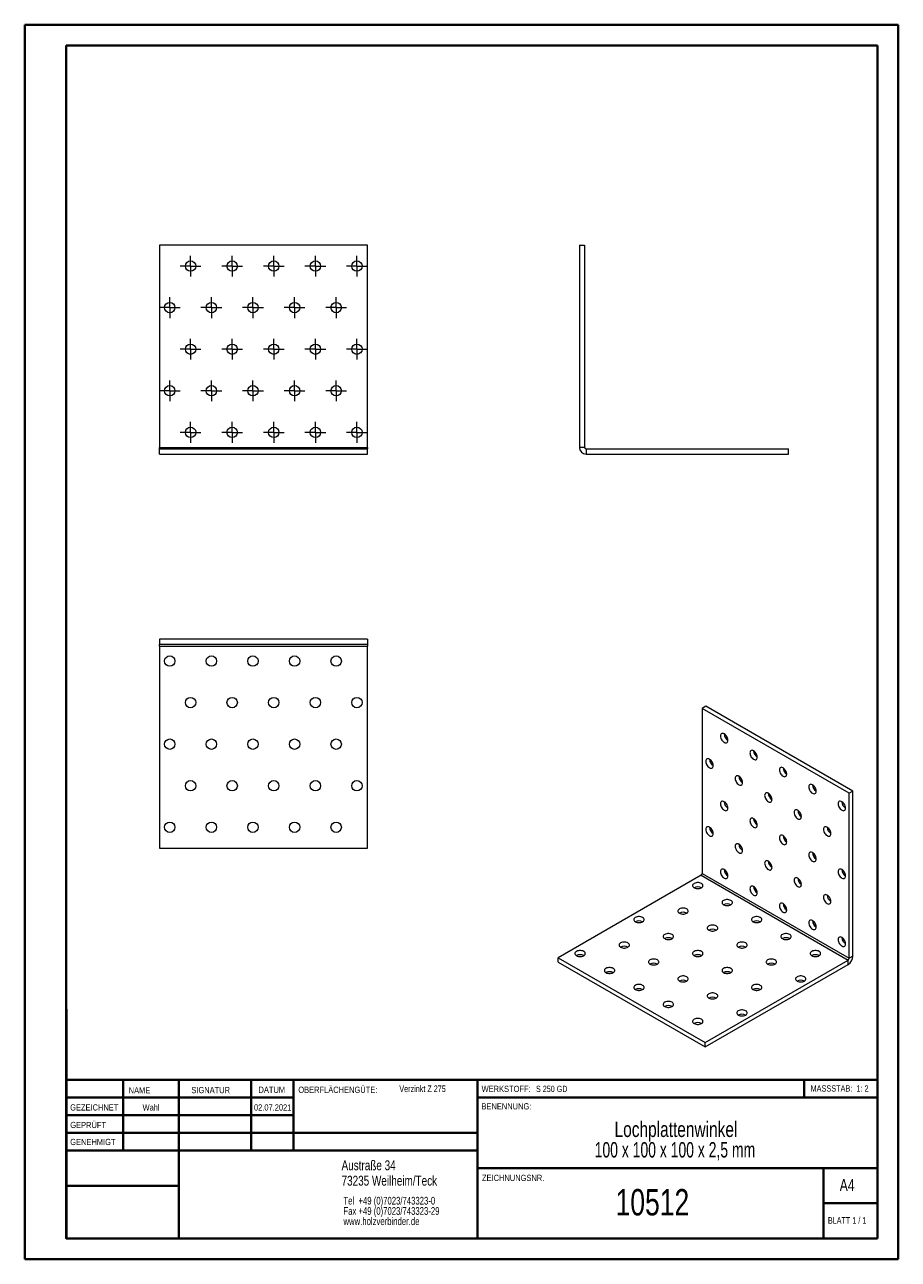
# Model space of a CAD drawing. Header units: millimetres. Extents: x 0 to 210, y 0 to 297.
import ezdxf

# ---------------------------------------------------------------- set-up
doc = ezdxf.new("R2010")
doc.units = ezdxf.units.MM
doc.styles.add('SLDTEXTSTYLE0', font='TXT', dxfattribs={"width": 0.75})
doc.styles.add('SLDTEXTSTYLE1', font='TXT', dxfattribs={"width": 0.681818})
doc.styles.add('SLDTEXTSTYLE2', font='TXT', dxfattribs={"width": 0.7})
doc.styles.add('SLDTEXTSTYLE3', font='TXT', dxfattribs={"width": 0.6875})
doc.styles.add('SLDTEXTSTYLE4', font='TXT', dxfattribs={"width": 0.677083})

# ---------------------------------------------------------------- blocks, each defined once
blk = doc.blocks.new('SW_NOTE_0')
at = {"color": 0, "linetype": 'Continuous', "lineweight": 0, "char_height": 1.8521, "attachment_point": 1, "style": 'SLDTEXTSTYLE0'}
for s, insert in [('Tel  +49 (0)7023/743323-0', (0, 2.39)), ('Fax +49 (0)7023/743323-29', (0, -0.08)), ('www.holzverbinder.de', (0, -2.55))]:
    blk.add_mtext(s, dxfattribs=dict(at, insert=insert))
blk = doc.blocks.new('SW_NOTE_1')
at = {"color": 0, "linetype": 'Continuous', "lineweight": 0, "char_height": 3.7042, "attachment_point": 2}
for s, insert, style in [('Lochplattenwinkel', (21.65, 4.77), 'SLDTEXTSTYLE0'), ('100 x 100 x 100 x 2,5 mm', (21.4, -0.16), 'SLDTEXTSTYLE4')]:
    blk.add_mtext(s, dxfattribs=dict(at, insert=insert, style=style))
blk = doc.blocks.new('SW_CENTERMARKSYMBOL_0')
at = {"color": 0, "linetype": 'Continuous', "lineweight": 0}
for p, q in [((-1.25, 0), (-2.5, 0)), ((0, 0), (-1.25, 0)), ((0, 1.25), (0, 2.5)), ((0, 0), (0, 1.25)), ((0, 0), (0, -1.25)), ((0, 0), (1.25, 0)), ((1.25, 0), (2.5, 0)), ((0, -1.25), (0, -2.5))]:
    blk.add_line(p, q, dxfattribs=at)
blk = doc.blocks.new('SW_CENTERMARKSYMBOL_1')
at = {"color": 0, "linetype": 'Continuous', "lineweight": 0}
for p, q in [((-1.25, 0), (-2.5, 0)), ((0, 0), (-1.25, 0)), ((0, 1.25), (0, 2.5)), ((0, 0), (0, 1.25)), ((0, 0), (0, -1.25)), ((0, 0), (1.25, 0)), ((1.25, 0), (2.5, 0)), ((0, -1.25), (0, -2.5))]:
    blk.add_line(p, q, dxfattribs=at)
blk = doc.blocks.new('SW_CENTERMARKSYMBOL_2')
at = {"color": 0, "linetype": 'Continuous', "lineweight": 0}
for p, q in [((-1.25, 0), (-2.5, 0)), ((0, 0), (-1.25, 0)), ((0, 1.25), (0, 2.5)), ((0, 0), (0, 1.25)), ((0, 0), (0, -1.25)), ((0, 0), (1.25, 0)), ((1.25, 0), (2.5, 0)), ((0, -1.25), (0, -2.5))]:
    blk.add_line(p, q, dxfattribs=at)
blk = doc.blocks.new('SW_CENTERMARKSYMBOL_3')
at = {"color": 0, "linetype": 'Continuous', "lineweight": 0}
for p, q in [((-1.25, 0), (-2.5, 0)), ((0, 0), (-1.25, 0)), ((0, 1.25), (0, 2.5)), ((0, 0), (0, 1.25)), ((0, 0), (0, -1.25)), ((0, 0), (1.25, 0)), ((1.25, 0), (2.5, 0)), ((0, -1.25), (0, -2.5))]:
    blk.add_line(p, q, dxfattribs=at)
blk = doc.blocks.new('SW_CENTERMARKSYMBOL_4')
at = {"color": 0, "linetype": 'Continuous', "lineweight": 0}
for p, q in [((-1.25, 0), (-2.5, 0)), ((0, 0), (-1.25, 0)), ((0, 1.25), (0, 2.5)), ((0, 0), (0, 1.25)), ((0, 0), (0, -1.25)), ((0, 0), (1.25, 0)), ((1.25, 0), (2.5, 0)), ((0, -1.25), (0, -2.5))]:
    blk.add_line(p, q, dxfattribs=at)
blk = doc.blocks.new('SW_CENTERMARKSYMBOL_5')
at = {"color": 0, "linetype": 'Continuous', "lineweight": 0}
for p, q in [((-1.25, 0), (-2.5, 0)), ((0, 0), (-1.25, 0)), ((0, 1.25), (0, 2.5)), ((0, 0), (0, 1.25)), ((0, 0), (0, -1.25)), ((0, 0), (1.25, 0)), ((1.25, 0), (2.5, 0)), ((0, -1.25), (0, -2.5))]:
    blk.add_line(p, q, dxfattribs=at)
blk = doc.blocks.new('SW_CENTERMARKSYMBOL_6')
at = {"color": 0, "linetype": 'Continuous', "lineweight": 0}
for p, q in [((-1.25, 0), (-2.5, 0)), ((0, 0), (-1.25, 0)), ((0, 1.25), (0, 2.5)), ((0, 0), (0, 1.25)), ((0, 0), (0, -1.25)), ((0, 0), (1.25, 0)), ((1.25, 0), (2.5, 0)), ((0, -1.25), (0, -2.5))]:
    blk.add_line(p, q, dxfattribs=at)
blk = doc.blocks.new('SW_CENTERMARKSYMBOL_7')
at = {"color": 0, "linetype": 'Continuous', "lineweight": 0}
for p, q in [((-1.25, 0), (-2.5, 0)), ((0, 0), (-1.25, 0)), ((0, 1.25), (0, 2.5)), ((0, 0), (0, 1.25)), ((0, 0), (0, -1.25)), ((0, 0), (1.25, 0)), ((1.25, 0), (2.5, 0)), ((0, -1.25), (0, -2.5))]:
    blk.add_line(p, q, dxfattribs=at)
blk = doc.blocks.new('SW_CENTERMARKSYMBOL_8')
at = {"color": 0, "linetype": 'Continuous', "lineweight": 0}
for p, q in [((-1.25, 0), (-2.5, 0)), ((0, 0), (-1.25, 0)), ((0, 1.25), (0, 2.5)), ((0, 0), (0, 1.25)), ((0, 0), (0, -1.25)), ((0, 0), (1.25, 0)), ((1.25, 0), (2.5, 0)), ((0, -1.25), (0, -2.5))]:
    blk.add_line(p, q, dxfattribs=at)
blk = doc.blocks.new('SW_CENTERMARKSYMBOL_9')
at = {"color": 0, "linetype": 'Continuous', "lineweight": 0}
for p, q in [((-1.25, 0), (-2.5, 0)), ((0, 0), (-1.25, 0)), ((0, 1.25), (0, 2.5)), ((0, 0), (0, 1.25)), ((0, 0), (0, -1.25)), ((0, 0), (1.25, 0)), ((1.25, 0), (2.5, 0)), ((0, -1.25), (0, -2.5))]:
    blk.add_line(p, q, dxfattribs=at)
blk = doc.blocks.new('SW_CENTERMARKSYMBOL_10')
at = {"color": 0, "linetype": 'Continuous', "lineweight": 0}
for p, q in [((-1.25, 0), (-2.5, 0)), ((0, 0), (-1.25, 0)), ((0, 1.25), (0, 2.5)), ((0, 0), (0, 1.25)), ((0, 0), (0, -1.25)), ((0, 0), (1.25, 0)), ((1.25, 0), (2.5, 0)), ((0, -1.25), (0, -2.5))]:
    blk.add_line(p, q, dxfattribs=at)
blk = doc.blocks.new('SW_CENTERMARKSYMBOL_11')
at = {"color": 0, "linetype": 'Continuous', "lineweight": 0}
for p, q in [((-1.25, 0), (-2.5, 0)), ((0, 0), (-1.25, 0)), ((0, 1.25), (0, 2.5)), ((0, 0), (0, 1.25)), ((0, 0), (0, -1.25)), ((0, 0), (1.25, 0)), ((1.25, 0), (2.5, 0)), ((0, -1.25), (0, -2.5))]:
    blk.add_line(p, q, dxfattribs=at)
blk = doc.blocks.new('SW_CENTERMARKSYMBOL_12')
at = {"color": 0, "linetype": 'Continuous', "lineweight": 0}
for p, q in [((-1.25, 0), (-2.5, 0)), ((0, 0), (-1.25, 0)), ((0, 1.25), (0, 2.5)), ((0, 0), (0, 1.25)), ((0, 0), (0, -1.25)), ((0, 0), (1.25, 0)), ((1.25, 0), (2.5, 0)), ((0, -1.25), (0, -2.5))]:
    blk.add_line(p, q, dxfattribs=at)
blk = doc.blocks.new('SW_CENTERMARKSYMBOL_13')
at = {"color": 0, "linetype": 'Continuous', "lineweight": 0}
for p, q in [((-1.25, 0), (-2.5, 0)), ((0, 0), (-1.25, 0)), ((0, 1.25), (0, 2.5)), ((0, 0), (0, 1.25)), ((0, 0), (0, -1.25)), ((0, 0), (1.25, 0)), ((1.25, 0), (2.5, 0)), ((0, -1.25), (0, -2.5))]:
    blk.add_line(p, q, dxfattribs=at)
blk = doc.blocks.new('SW_CENTERMARKSYMBOL_14')
at = {"color": 0, "linetype": 'Continuous', "lineweight": 0}
for p, q in [((-1.25, 0), (-2.5, 0)), ((0, 0), (-1.25, 0)), ((0, 1.25), (0, 2.5)), ((0, 0), (0, 1.25)), ((0, 0), (0, -1.25)), ((0, 0), (1.25, 0)), ((1.25, 0), (2.5, 0)), ((0, -1.25), (0, -2.5))]:
    blk.add_line(p, q, dxfattribs=at)
blk = doc.blocks.new('SW_CENTERMARKSYMBOL_15')
at = {"color": 0, "linetype": 'Continuous', "lineweight": 0}
for p, q in [((-1.25, 0), (-2.5, 0)), ((0, 0), (-1.25, 0)), ((0, 1.25), (0, 2.5)), ((0, 0), (0, 1.25)), ((0, 0), (0, -1.25)), ((0, 0), (1.25, 0)), ((1.25, 0), (2.5, 0)), ((0, -1.25), (0, -2.5))]:
    blk.add_line(p, q, dxfattribs=at)
blk = doc.blocks.new('SW_CENTERMARKSYMBOL_16')
at = {"color": 0, "linetype": 'Continuous', "lineweight": 0}
for p, q in [((-1.25, 0), (-2.5, 0)), ((0, 0), (-1.25, 0)), ((0, 1.25), (0, 2.5)), ((0, 0), (0, 1.25)), ((0, 0), (0, -1.25)), ((0, 0), (1.25, 0)), ((1.25, 0), (2.5, 0)), ((0, -1.25), (0, -2.5))]:
    blk.add_line(p, q, dxfattribs=at)
blk = doc.blocks.new('SW_CENTERMARKSYMBOL_17')
at = {"color": 0, "linetype": 'Continuous', "lineweight": 0}
for p, q in [((-1.25, 0), (-2.5, 0)), ((0, 0), (-1.25, 0)), ((0, 1.25), (0, 2.5)), ((0, 0), (0, 1.25)), ((0, 0), (0, -1.25)), ((0, 0), (1.25, 0)), ((1.25, 0), (2.5, 0)), ((0, -1.25), (0, -2.5))]:
    blk.add_line(p, q, dxfattribs=at)
blk = doc.blocks.new('SW_CENTERMARKSYMBOL_18')
at = {"color": 0, "linetype": 'Continuous', "lineweight": 0}
for p, q in [((-1.25, 0), (-2.5, 0)), ((0, 0), (-1.25, 0)), ((0, 1.25), (0, 2.5)), ((0, 0), (0, 1.25)), ((0, 0), (0, -1.25)), ((0, 0), (1.25, 0)), ((1.25, 0), (2.5, 0)), ((0, -1.25), (0, -2.5))]:
    blk.add_line(p, q, dxfattribs=at)
blk = doc.blocks.new('SW_CENTERMARKSYMBOL_19')
at = {"color": 0, "linetype": 'Continuous', "lineweight": 0}
for p, q in [((-1.25, 0), (-2.5, 0)), ((0, 0), (-1.25, 0)), ((0, 1.25), (0, 2.5)), ((0, 0), (0, 1.25)), ((0, 0), (0, -1.25)), ((0, 0), (1.25, 0)), ((1.25, 0), (2.5, 0)), ((0, -1.25), (0, -2.5))]:
    blk.add_line(p, q, dxfattribs=at)
blk = doc.blocks.new('SW_CENTERMARKSYMBOL_20')
at = {"color": 0, "linetype": 'Continuous', "lineweight": 0}
for p, q in [((-1.25, 0), (-2.5, 0)), ((0, 0), (-1.25, 0)), ((0, 1.25), (0, 2.5)), ((0, 0), (0, 1.25)), ((0, 0), (0, -1.25)), ((0, 0), (1.25, 0)), ((1.25, 0), (2.5, 0)), ((0, -1.25), (0, -2.5))]:
    blk.add_line(p, q, dxfattribs=at)
blk = doc.blocks.new('SW_CENTERMARKSYMBOL_21')
at = {"color": 0, "linetype": 'Continuous', "lineweight": 0}
for p, q in [((-1.25, 0), (-2.5, 0)), ((0, 0), (-1.25, 0)), ((0, 1.25), (0, 2.5)), ((0, 0), (0, 1.25)), ((0, 0), (0, -1.25)), ((0, 0), (1.25, 0)), ((1.25, 0), (2.5, 0)), ((0, -1.25), (0, -2.5))]:
    blk.add_line(p, q, dxfattribs=at)
blk = doc.blocks.new('SW_CENTERMARKSYMBOL_22')
at = {"color": 0, "linetype": 'Continuous', "lineweight": 0}
for p, q in [((-1.25, 0), (-2.5, 0)), ((0, 0), (-1.25, 0)), ((0, 1.25), (0, 2.5)), ((0, 0), (0, 1.25)), ((0, 0), (0, -1.25)), ((0, 0), (1.25, 0)), ((1.25, 0), (2.5, 0)), ((0, -1.25), (0, -2.5))]:
    blk.add_line(p, q, dxfattribs=at)
blk = doc.blocks.new('SW_CENTERMARKSYMBOL_23')
at = {"color": 0, "linetype": 'Continuous', "lineweight": 0}
for p, q in [((-1.25, 0), (-2.5, 0)), ((0, 0), (-1.25, 0)), ((0, 1.25), (0, 2.5)), ((0, 0), (0, 1.25)), ((0, 0), (0, -1.25)), ((0, 0), (1.25, 0)), ((1.25, 0), (2.5, 0)), ((0, -1.25), (0, -2.5))]:
    blk.add_line(p, q, dxfattribs=at)
blk = doc.blocks.new('SW_CENTERMARKSYMBOL_24')
at = {"color": 0, "linetype": 'Continuous', "lineweight": 0}
for p, q in [((-1.25, 0), (-2.5, 0)), ((0, 0), (-1.25, 0)), ((0, 1.25), (0, 2.5)), ((0, 0), (0, 1.25)), ((0, 0), (0, -1.25)), ((0, 0), (1.25, 0)), ((1.25, 0), (2.5, 0)), ((0, -1.25), (0, -2.5))]:
    blk.add_line(p, q, dxfattribs=at)

msp = doc.modelspace()

# ---------------------------------------------------------------- linework, layer by layer
at = {"color": 7, "linetype": 'Continuous', "lineweight": 40}
for p, q in [((0.08, 0.21), (0.08, 297.21)), ((0.08, 297.21), (210.08, 297.21)), ((210.08, 0.21), (210.08, 297.21)), ((210.08, 292.21), (210.08, 297.21)), ((10.08, 292.21), (205.08, 292.21)), ((10.08, 5.21), (10.08, 292.21)), ((205.08, 5.21), (205.08, 292.21)), ((10.11, 60.37), (10.11, 5.12)), ((205.08, 43.37), (10.11, 43.37)), ((23.71, 43.37), (23.71, 26.37)), ((37.1, 43.37), (37.1, 5.12)), ((54.51, 43.37), (54.51, 26.37)), ((64.71, 26.37), (64.71, 43.37)), ((108.91, 43.37), (108.91, 5.12)), ((187.47, 39.12), (187.47, 43.37)), ((64.71, 39.1), (10.11, 39.1)), ((205.08, 39.12), (108.91, 39.12)), ((64.71, 34.87), (10.11, 34.87)), ((108.91, 30.62), (10.11, 30.62)), ((108.91, 26.37), (10.11, 26.37)), ((108.91, 22.12), (205.08, 22.12)), ((192.08, 5.21), (192.08, 22.21)), ((37.1, 17.87), (10.11, 17.87)), ((10.11, 13.71), (10.08, 13.71)), ((205.08, 13.71), (192.08, 13.71)), ((10.11, 9.46), (10.08, 9.46)), ((10.08, 5.21), (205.08, 5.21)), ((205.08, 5.21), (180.99, 5.21)), ((0.08, 0.21), (210.08, 0.21))]:
    msp.add_line(p, q, dxfattribs=at)
at = {"color": 7, "linetype": 'Continuous', "lineweight": 15}
for p, q in [((82.45, 244.15), (32.45, 244.15)), ((32.45, 244.15), (32.45, 195.54)), ((82.45, 195.54), (82.45, 244.15)), ((133.42, 244.15), (133.42, 195.54)), ((133.42, 244.15), (134.67, 244.15)), ((134.67, 244.15), (134.67, 195.54)), ((32.45, 195.54), (82.45, 195.54)), ((32.45, 195.17), (32.45, 195.54)), ((32.45, 193.92), (32.45, 195.17)), ((32.45, 195.17), (82.45, 195.17)), ((32.45, 193.92), (82.45, 193.92)), ((82.45, 195.54), (82.45, 195.17)), ((82.45, 193.92), (82.45, 195.17)), ((134.67, 195.54), (133.42, 195.54)), ((135.04, 195.17), (135.04, 193.92)), ((135.04, 195.17), (183.65, 195.17)), ((135.04, 193.92), (183.65, 193.92)), ((183.65, 193.92), (183.65, 195.17)), ((82.45, 149.37), (32.45, 149.37)), ((32.45, 149.37), (32.45, 148.12)), ((82.45, 149.37), (82.45, 148.12)), ((82.45, 148.12), (32.45, 148.12)), ((32.45, 147.75), (32.45, 148.12)), ((32.45, 147.75), (82.45, 147.75)), ((32.45, 147.75), (32.45, 99.14)), ((82.45, 148.12), (82.45, 147.75)), ((82.45, 99.14), (82.45, 147.75)), ((163.81, 133.25), (162.93, 132.74)), ((198.28, 112.33), (162.93, 132.74)), ((162.93, 132.74), (162.93, 93.05)), ((199.17, 112.84), (163.81, 133.25)), ((199.17, 112.84), (198.28, 112.33)), ((198.28, 72.64), (198.28, 112.33)), ((199.17, 73.15), (199.17, 112.84)), ((32.45, 99.14), (82.45, 99.14)), ((162.67, 92.6), (128.29, 72.75)), ((162.67, 92.6), (198.02, 72.19)), ((162.93, 93.05), (198.28, 72.64)), ((128.29, 72.75), (163.65, 52.34)), ((128.29, 71.73), (128.29, 72.75)), ((128.29, 71.73), (163.65, 51.32)), ((163.65, 52.34), (198.02, 72.19)), ((198.02, 71.17), (198.02, 72.19)), ((199.17, 73.15), (198.28, 72.64)), ((163.65, 51.32), (198.02, 71.17)), ((163.65, 51.32), (163.65, 52.34))]:
    msp.add_line(p, q, dxfattribs=at)
at = {"color": 7, "linetype": 'Continuous', "lineweight": 0}
for p, q in [((64.71, 39.12), (10.11, 39.12)), ((23.71, 5.21), (23.71, 5.12)), ((54.51, 5.21), (54.51, 5.12))]:
    msp.add_line(p, q, dxfattribs=at)
at = {"color": 7, "linetype": 'Continuous', "lineweight": 15, "flags": 128}
for points in [[(168.23, 124.58), (168.43, 124.49), (168.61, 124.46), (168.78, 124.48), (168.92, 124.56), (169.03, 124.7), (169.09, 124.88), (169.11, 125.09), (169.09, 125.33), (169.03, 125.58), (168.92, 125.84), (168.78, 126.08), (168.61, 126.3), (168.43, 126.48), (168.23, 126.62), (168.03, 126.71), (167.85, 126.74), (167.68, 126.72), (167.54, 126.64), (167.43, 126.5), (167.37, 126.32), (167.35, 126.11), (167.37, 125.87), (167.43, 125.62), (167.54, 125.36), (167.68, 125.12), (167.85, 124.9), (168.03, 124.72), (168.23, 124.58)], [(175.3, 120.5), (175.5, 120.41), (175.69, 120.38), (175.85, 120.4), (175.99, 120.48), (176.1, 120.62), (176.16, 120.79), (176.19, 121.01), (176.16, 121.25), (176.1, 121.5), (175.99, 121.76), (175.85, 122), (175.69, 122.22), (175.5, 122.4), (175.3, 122.54), (175.11, 122.63), (174.92, 122.66), (174.75, 122.63), (174.61, 122.55), (174.51, 122.42), (174.44, 122.24), (174.42, 122.03), (174.44, 121.79), (174.51, 121.53), (174.61, 121.28), (174.75, 121.04), (174.92, 120.82), (175.11, 120.64), (175.3, 120.5)], [(164.7, 118.45), (164.89, 118.37), (165.08, 118.33), (165.25, 118.36), (165.39, 118.44), (165.49, 118.57), (165.56, 118.75), (165.58, 118.97), (165.56, 119.21), (165.49, 119.46), (165.39, 119.71), (165.25, 119.96), (165.08, 120.17), (164.89, 120.36), (164.7, 120.5), (164.5, 120.58), (164.31, 120.62), (164.14, 120.59), (164, 120.51), (163.9, 120.38), (163.83, 120.2), (163.81, 119.99), (163.83, 119.75), (163.9, 119.49), (164, 119.24), (164.14, 119), (164.31, 118.78), (164.5, 118.59), (164.7, 118.45)], [(171.77, 114.37), (171.96, 114.28), (172.15, 114.25), (172.32, 114.28), (172.46, 114.36), (172.56, 114.49), (172.63, 114.67), (172.65, 114.88), (172.63, 115.12), (172.56, 115.38), (172.46, 115.63), (172.32, 115.87), (172.15, 116.09), (171.96, 116.27), (171.77, 116.41), (171.57, 116.5), (171.38, 116.53), (171.22, 116.51), (171.08, 116.43), (170.97, 116.3), (170.9, 116.12), (170.88, 115.9), (170.9, 115.66), (170.97, 115.41), (171.08, 115.16), (171.22, 114.91), (171.38, 114.7), (171.57, 114.51), (171.77, 114.37)], [(182.37, 116.42), (182.57, 116.33), (182.76, 116.29), (182.92, 116.32), (183.06, 116.4), (183.17, 116.53), (183.23, 116.71), (183.26, 116.93), (183.23, 117.17), (183.17, 117.42), (183.06, 117.67), (182.92, 117.92), (182.76, 118.13), (182.57, 118.32), (182.37, 118.46), (182.18, 118.54), (181.99, 118.58), (181.82, 118.55), (181.68, 118.47), (181.58, 118.34), (181.51, 118.16), (181.49, 117.95), (181.51, 117.71), (181.58, 117.45), (181.68, 117.2), (181.82, 116.96), (181.99, 116.74), (182.18, 116.55), (182.37, 116.42)], [(189.44, 112.33), (189.64, 112.25), (189.83, 112.21), (190, 112.24), (190.14, 112.32), (190.24, 112.45), (190.31, 112.63), (190.33, 112.84), (190.31, 113.08), (190.24, 113.34), (190.14, 113.59), (190, 113.83), (189.83, 114.05), (189.64, 114.24), (189.44, 114.37), (189.25, 114.46), (189.06, 114.49), (188.89, 114.47), (188.75, 114.39), (188.65, 114.26), (188.58, 114.08), (188.56, 113.86), (188.58, 113.62), (188.65, 113.37), (188.75, 113.12), (188.89, 112.87), (189.06, 112.66), (189.25, 112.47), (189.44, 112.33)], [(168.23, 108.25), (168.43, 108.16), (168.61, 108.13), (168.78, 108.15), (168.92, 108.23), (169.03, 108.37), (169.09, 108.54), (169.11, 108.76), (169.09, 109), (169.03, 109.25), (168.92, 109.51), (168.78, 109.75), (168.61, 109.97), (168.43, 110.15), (168.23, 110.29), (168.03, 110.38), (167.85, 110.41), (167.68, 110.39), (167.54, 110.3), (167.43, 110.17), (167.37, 109.99), (167.35, 109.78), (167.37, 109.54), (167.43, 109.29), (167.54, 109.03), (167.68, 108.79), (167.85, 108.57), (168.03, 108.39), (168.23, 108.25)], [(178.84, 110.29), (179.03, 110.2), (179.22, 110.17), (179.39, 110.2), (179.53, 110.28), (179.63, 110.41), (179.7, 110.59), (179.72, 110.8), (179.7, 111.04), (179.63, 111.29), (179.53, 111.55), (179.39, 111.79), (179.22, 112.01), (179.03, 112.19), (178.84, 112.33), (178.64, 112.42), (178.45, 112.45), (178.29, 112.43), (178.15, 112.35), (178.04, 112.21), (177.98, 112.04), (177.95, 111.82), (177.98, 111.58), (178.04, 111.33), (178.15, 111.07), (178.29, 110.83), (178.45, 110.61), (178.64, 110.43), (178.84, 110.29)], [(196.52, 108.25), (196.71, 108.16), (196.9, 108.13), (197.07, 108.16), (197.21, 108.24), (197.31, 108.37), (197.38, 108.55), (197.4, 108.76), (197.38, 109), (197.31, 109.25), (197.21, 109.51), (197.07, 109.75), (196.9, 109.97), (196.71, 110.15), (196.52, 110.29), (196.32, 110.38), (196.13, 110.41), (195.96, 110.39), (195.82, 110.31), (195.72, 110.17), (195.65, 110), (195.63, 109.78), (195.65, 109.54), (195.72, 109.29), (195.82, 109.03), (195.96, 108.79), (196.13, 108.57), (196.32, 108.39), (196.52, 108.25)], [(185.91, 106.21), (186.11, 106.12), (186.29, 106.09), (186.46, 106.11), (186.6, 106.19), (186.71, 106.33), (186.77, 106.5), (186.79, 106.72), (186.77, 106.96), (186.71, 107.21), (186.6, 107.47), (186.46, 107.71), (186.29, 107.93), (186.11, 108.11), (185.91, 108.25), (185.71, 108.34), (185.53, 108.37), (185.36, 108.35), (185.22, 108.26), (185.11, 108.13), (185.05, 107.95), (185.02, 107.74), (185.05, 107.5), (185.11, 107.25), (185.22, 106.99), (185.36, 106.75), (185.53, 106.53), (185.71, 106.35), (185.91, 106.21)], [(164.7, 102.12), (164.89, 102.04), (165.08, 102), (165.25, 102.03), (165.39, 102.11), (165.49, 102.24), (165.56, 102.42), (165.58, 102.63), (165.56, 102.87), (165.49, 103.13), (165.39, 103.38), (165.25, 103.62), (165.08, 103.84), (164.89, 104.03), (164.7, 104.17), (164.5, 104.25), (164.31, 104.29), (164.14, 104.26), (164, 104.18), (163.9, 104.05), (163.83, 103.87), (163.81, 103.65), (163.83, 103.41), (163.9, 103.16), (164, 102.91), (164.14, 102.66), (164.31, 102.45), (164.5, 102.26), (164.7, 102.12)], [(175.3, 104.17), (175.5, 104.08), (175.69, 104.05), (175.85, 104.07), (175.99, 104.15), (176.1, 104.28), (176.16, 104.46), (176.19, 104.68), (176.16, 104.92), (176.1, 105.17), (175.99, 105.42), (175.85, 105.67), (175.69, 105.89), (175.5, 106.07), (175.3, 106.21), (175.11, 106.3), (174.92, 106.33), (174.75, 106.3), (174.61, 106.22), (174.51, 106.09), (174.44, 105.91), (174.42, 105.7), (174.44, 105.46), (174.51, 105.2), (174.61, 104.95), (174.75, 104.71), (174.92, 104.49), (175.11, 104.31), (175.3, 104.17)], [(192.98, 102.13), (193.18, 102.04), (193.36, 102.01), (193.53, 102.03), (193.67, 102.11), (193.78, 102.24), (193.84, 102.42), (193.86, 102.64), (193.84, 102.88), (193.78, 103.13), (193.67, 103.38), (193.53, 103.63), (193.36, 103.85), (193.18, 104.03), (192.98, 104.17), (192.78, 104.26), (192.6, 104.29), (192.43, 104.26), (192.29, 104.18), (192.18, 104.05), (192.12, 103.87), (192.1, 103.66), (192.12, 103.42), (192.18, 103.16), (192.29, 102.91), (192.43, 102.67), (192.6, 102.45), (192.78, 102.27), (192.98, 102.13)], [(182.37, 100.08), (182.57, 100), (182.76, 99.96), (182.92, 99.99), (183.06, 100.07), (183.17, 100.2), (183.23, 100.38), (183.26, 100.59), (183.23, 100.83), (183.17, 101.09), (183.06, 101.34), (182.92, 101.58), (182.76, 101.8), (182.57, 101.99), (182.37, 102.13), (182.18, 102.21), (181.99, 102.25), (181.82, 102.22), (181.68, 102.14), (181.58, 102.01), (181.51, 101.83), (181.49, 101.62), (181.51, 101.38), (181.58, 101.12), (181.68, 100.87), (181.82, 100.63), (181.99, 100.41), (182.18, 100.22), (182.37, 100.08)], [(171.77, 98.04), (171.96, 97.95), (172.15, 97.92), (172.32, 97.95), (172.46, 98.03), (172.56, 98.16), (172.63, 98.34), (172.65, 98.55), (172.63, 98.79), (172.56, 99.05), (172.46, 99.3), (172.32, 99.54), (172.15, 99.76), (171.96, 99.94), (171.77, 100.08), (171.57, 100.17), (171.38, 100.2), (171.22, 100.18), (171.08, 100.1), (170.97, 99.97), (170.9, 99.79), (170.88, 99.57), (170.9, 99.33), (170.97, 99.08), (171.08, 98.83), (171.22, 98.58), (171.38, 98.36), (171.57, 98.18), (171.77, 98.04)], [(189.44, 96), (189.64, 95.91), (189.83, 95.88), (190, 95.91), (190.14, 95.99), (190.24, 96.12), (190.31, 96.3), (190.33, 96.51), (190.31, 96.75), (190.24, 97.01), (190.14, 97.26), (190, 97.5), (189.83, 97.72), (189.64, 97.9), (189.44, 98.04), (189.25, 98.13), (189.06, 98.16), (188.89, 98.14), (188.75, 98.06), (188.65, 97.93), (188.58, 97.75), (188.56, 97.53), (188.58, 97.29), (188.65, 97.04), (188.75, 96.79), (188.89, 96.54), (189.06, 96.32), (189.25, 96.14), (189.44, 96)], [(178.84, 93.96), (179.03, 93.87), (179.22, 93.84), (179.39, 93.86), (179.53, 93.95), (179.63, 94.08), (179.7, 94.26), (179.72, 94.47), (179.7, 94.71), (179.63, 94.96), (179.53, 95.22), (179.39, 95.46), (179.22, 95.68), (179.03, 95.86), (178.84, 96), (178.64, 96.09), (178.45, 96.12), (178.29, 96.1), (178.15, 96.02), (178.04, 95.88), (177.98, 95.71), (177.95, 95.49), (177.98, 95.25), (178.04, 95), (178.15, 94.74), (178.29, 94.5), (178.45, 94.28), (178.64, 94.1), (178.84, 93.96)], [(168.23, 91.92), (168.43, 91.83), (168.61, 91.8), (168.78, 91.82), (168.92, 91.9), (169.03, 92.04), (169.09, 92.21), (169.11, 92.43), (169.09, 92.67), (169.03, 92.92), (168.92, 93.18), (168.78, 93.42), (168.61, 93.64), (168.43, 93.82), (168.23, 93.96), (168.03, 94.05), (167.85, 94.08), (167.68, 94.05), (167.54, 93.97), (167.43, 93.84), (167.37, 93.66), (167.35, 93.45), (167.37, 93.21), (167.43, 92.96), (167.54, 92.7), (167.68, 92.46), (167.85, 92.24), (168.03, 92.06), (168.23, 91.92)], [(196.52, 91.92), (196.71, 91.83), (196.9, 91.8), (197.07, 91.82), (197.21, 91.91), (197.31, 92.04), (197.38, 92.22), (197.4, 92.43), (197.38, 92.67), (197.31, 92.92), (197.21, 93.18), (197.07, 93.42), (196.9, 93.64), (196.71, 93.82), (196.52, 93.96), (196.32, 94.05), (196.13, 94.08), (195.96, 94.06), (195.82, 93.98), (195.72, 93.84), (195.65, 93.67), (195.63, 93.45), (195.65, 93.21), (195.72, 92.96), (195.82, 92.7), (195.96, 92.46), (196.13, 92.24), (196.32, 92.06), (196.52, 91.92)], [(161, 89.59), (161.22, 89.49), (161.47, 89.42), (161.74, 89.39), (162.02, 89.39), (162.29, 89.42), (162.55, 89.49), (162.76, 89.59), (162.94, 89.72), (163.06, 89.87), (163.12, 90.02), (163.12, 90.18), (163.06, 90.34), (162.94, 90.49), (162.76, 90.61), (162.55, 90.71), (162.29, 90.78), (162.02, 90.82), (161.74, 90.82), (161.47, 90.78), (161.22, 90.71), (161, 90.61), (160.82, 90.49), (160.7, 90.34), (160.64, 90.18), (160.64, 90.02), (160.7, 89.87), (160.82, 89.72), (161, 89.59)], [(175.3, 87.84), (175.5, 87.75), (175.69, 87.72), (175.85, 87.74), (175.99, 87.82), (176.1, 87.95), (176.16, 88.13), (176.19, 88.35), (176.16, 88.59), (176.1, 88.84), (175.99, 89.09), (175.85, 89.34), (175.69, 89.55), (175.5, 89.74), (175.3, 89.88), (175.11, 89.96), (174.92, 90), (174.75, 89.97), (174.61, 89.89), (174.51, 89.76), (174.44, 89.58), (174.42, 89.37), (174.44, 89.13), (174.51, 88.87), (174.61, 88.62), (174.75, 88.38), (174.92, 88.16), (175.11, 87.97), (175.3, 87.84)], [(185.91, 89.88), (186.11, 89.79), (186.29, 89.76), (186.46, 89.78), (186.6, 89.86), (186.71, 90), (186.77, 90.17), (186.79, 90.39), (186.77, 90.63), (186.71, 90.88), (186.6, 91.14), (186.46, 91.38), (186.29, 91.6), (186.11, 91.78), (185.91, 91.92), (185.71, 92.01), (185.53, 92.04), (185.36, 92.01), (185.22, 91.93), (185.11, 91.8), (185.05, 91.62), (185.02, 91.41), (185.05, 91.17), (185.11, 90.92), (185.22, 90.66), (185.36, 90.42), (185.53, 90.2), (185.71, 90.02), (185.91, 89.88)], [(168.07, 85.51), (168.29, 85.41), (168.54, 85.34), (168.81, 85.3), (169.09, 85.3), (169.36, 85.34), (169.62, 85.41), (169.84, 85.51), (170.01, 85.64), (170.13, 85.78), (170.19, 85.94), (170.19, 86.1), (170.13, 86.26), (170.01, 86.41), (169.84, 86.53), (169.62, 86.63), (169.36, 86.7), (169.09, 86.74), (168.81, 86.74), (168.54, 86.7), (168.29, 86.63), (168.07, 86.53), (167.89, 86.41), (167.77, 86.26), (167.71, 86.1), (167.71, 85.94), (167.77, 85.78), (167.89, 85.64), (168.07, 85.51)], [(192.98, 85.8), (193.18, 85.71), (193.36, 85.68), (193.53, 85.7), (193.67, 85.78), (193.78, 85.91), (193.84, 86.09), (193.86, 86.31), (193.84, 86.55), (193.78, 86.8), (193.67, 87.05), (193.53, 87.3), (193.36, 87.51), (193.18, 87.7), (192.98, 87.84), (192.78, 87.93), (192.6, 87.96), (192.43, 87.93), (192.29, 87.85), (192.18, 87.72), (192.12, 87.54), (192.1, 87.33), (192.12, 87.09), (192.18, 86.83), (192.29, 86.58), (192.43, 86.34), (192.6, 86.12), (192.78, 85.93), (192.98, 85.8)], [(157.46, 83.47), (157.68, 83.37), (157.93, 83.3), (158.21, 83.26), (158.49, 83.26), (158.76, 83.3), (159.01, 83.37), (159.23, 83.47), (159.4, 83.6), (159.52, 83.74), (159.59, 83.9), (159.59, 84.06), (159.52, 84.22), (159.4, 84.36), (159.23, 84.49), (159.01, 84.59), (158.76, 84.66), (158.49, 84.7), (158.21, 84.7), (157.93, 84.66), (157.68, 84.59), (157.46, 84.49), (157.29, 84.36), (157.17, 84.22), (157.1, 84.06), (157.1, 83.9), (157.17, 83.74), (157.29, 83.6), (157.46, 83.47)], [(182.37, 83.75), (182.57, 83.67), (182.76, 83.63), (182.92, 83.66), (183.06, 83.74), (183.17, 83.87), (183.23, 84.05), (183.26, 84.26), (183.23, 84.5), (183.17, 84.76), (183.06, 85.01), (182.92, 85.25), (182.76, 85.47), (182.57, 85.66), (182.37, 85.79), (182.18, 85.88), (181.99, 85.92), (181.82, 85.89), (181.68, 85.81), (181.58, 85.68), (181.51, 85.5), (181.49, 85.28), (181.51, 85.04), (181.58, 84.79), (181.68, 84.54), (181.82, 84.29), (181.99, 84.08), (182.18, 83.89), (182.37, 83.75)], [(146.85, 81.43), (147.07, 81.33), (147.33, 81.26), (147.6, 81.22), (147.88, 81.22), (148.15, 81.26), (148.4, 81.33), (148.62, 81.43), (148.8, 81.56), (148.92, 81.7), (148.98, 81.86), (148.98, 82.02), (148.92, 82.18), (148.8, 82.32), (148.62, 82.45), (148.4, 82.55), (148.15, 82.62), (147.88, 82.66), (147.6, 82.66), (147.33, 82.62), (147.07, 82.55), (146.85, 82.45), (146.68, 82.32), (146.56, 82.18), (146.5, 82.02), (146.5, 81.86), (146.56, 81.7), (146.68, 81.56), (146.85, 81.43)], [(164.53, 79.39), (164.75, 79.29), (165, 79.22), (165.28, 79.18), (165.56, 79.18), (165.83, 79.22), (166.08, 79.29), (166.3, 79.39), (166.47, 79.51), (166.6, 79.66), (166.66, 79.82), (166.66, 79.98), (166.6, 80.14), (166.47, 80.28), (166.3, 80.41), (166.08, 80.51), (165.83, 80.58), (165.56, 80.62), (165.28, 80.62), (165, 80.58), (164.75, 80.51), (164.53, 80.41), (164.36, 80.28), (164.24, 80.14), (164.17, 79.98), (164.17, 79.82), (164.24, 79.66), (164.36, 79.51), (164.53, 79.39)], [(175.14, 81.43), (175.36, 81.33), (175.61, 81.26), (175.88, 81.22), (176.16, 81.22), (176.44, 81.26), (176.69, 81.33), (176.91, 81.43), (177.08, 81.56), (177.2, 81.7), (177.26, 81.86), (177.26, 82.02), (177.2, 82.18), (177.08, 82.32), (176.91, 82.45), (176.69, 82.55), (176.44, 82.62), (176.16, 82.66), (175.88, 82.66), (175.61, 82.62), (175.36, 82.55), (175.14, 82.45), (174.96, 82.32), (174.84, 82.18), (174.78, 82.02), (174.78, 81.86), (174.84, 81.7), (174.96, 81.56), (175.14, 81.43)], [(189.44, 79.67), (189.64, 79.58), (189.83, 79.55), (190, 79.58), (190.14, 79.66), (190.24, 79.79), (190.31, 79.97), (190.33, 80.18), (190.31, 80.42), (190.24, 80.68), (190.14, 80.93), (190, 81.17), (189.83, 81.39), (189.64, 81.57), (189.44, 81.71), (189.25, 81.8), (189.06, 81.83), (188.89, 81.81), (188.75, 81.73), (188.65, 81.59), (188.58, 81.42), (188.56, 81.2), (188.58, 80.96), (188.65, 80.71), (188.75, 80.45), (188.89, 80.21), (189.06, 79.99), (189.25, 79.81), (189.44, 79.67)], [(153.93, 77.35), (154.14, 77.25), (154.4, 77.18), (154.67, 77.14), (154.95, 77.14), (155.22, 77.18), (155.47, 77.25), (155.69, 77.35), (155.87, 77.47), (155.99, 77.62), (156.05, 77.78), (156.05, 77.94), (155.99, 78.1), (155.87, 78.24), (155.69, 78.37), (155.47, 78.47), (155.22, 78.54), (154.95, 78.57), (154.67, 78.57), (154.4, 78.54), (154.14, 78.47), (153.93, 78.37), (153.75, 78.24), (153.63, 78.1), (153.57, 77.94), (153.57, 77.78), (153.63, 77.62), (153.75, 77.47), (153.93, 77.35)], [(182.21, 77.35), (182.43, 77.25), (182.68, 77.18), (182.95, 77.14), (183.23, 77.14), (183.51, 77.18), (183.76, 77.25), (183.98, 77.35), (184.15, 77.47), (184.27, 77.62), (184.34, 77.78), (184.34, 77.94), (184.27, 78.1), (184.15, 78.24), (183.98, 78.37), (183.76, 78.47), (183.51, 78.54), (183.23, 78.57), (182.95, 78.57), (182.68, 78.54), (182.43, 78.47), (182.21, 78.37), (182.04, 78.24), (181.91, 78.1), (181.85, 77.94), (181.85, 77.78), (181.91, 77.62), (182.04, 77.47), (182.21, 77.35)], [(196.52, 75.59), (196.71, 75.5), (196.9, 75.47), (197.07, 75.49), (197.21, 75.57), (197.31, 75.71), (197.38, 75.89), (197.4, 76.1), (197.38, 76.34), (197.31, 76.59), (197.21, 76.85), (197.07, 77.09), (196.9, 77.31), (196.71, 77.49), (196.52, 77.63), (196.32, 77.72), (196.13, 77.75), (195.96, 77.73), (195.82, 77.65), (195.72, 77.51), (195.65, 77.33), (195.63, 77.12), (195.65, 76.88), (195.72, 76.63), (195.82, 76.37), (195.96, 76.13), (196.13, 75.91), (196.32, 75.73), (196.52, 75.59)], [(132.71, 73.27), (132.93, 73.16), (133.18, 73.09), (133.46, 73.06), (133.74, 73.06), (134.01, 73.09), (134.26, 73.16), (134.48, 73.27), (134.65, 73.39), (134.78, 73.54), (134.84, 73.69), (134.84, 73.86), (134.78, 74.01), (134.65, 74.16), (134.48, 74.29), (134.26, 74.39), (134.01, 74.46), (133.74, 74.49), (133.46, 74.49), (133.18, 74.46), (132.93, 74.39), (132.71, 74.29), (132.54, 74.16), (132.42, 74.01), (132.35, 73.86), (132.35, 73.69), (132.42, 73.54), (132.54, 73.39), (132.71, 73.27)], [(143.32, 75.31), (143.54, 75.21), (143.79, 75.14), (144.06, 75.1), (144.34, 75.1), (144.62, 75.14), (144.87, 75.21), (145.09, 75.31), (145.26, 75.43), (145.38, 75.58), (145.45, 75.74), (145.45, 75.9), (145.38, 76.05), (145.26, 76.2), (145.09, 76.33), (144.87, 76.43), (144.62, 76.5), (144.34, 76.53), (144.06, 76.53), (143.79, 76.5), (143.54, 76.43), (143.32, 76.33), (143.14, 76.2), (143.02, 76.05), (142.96, 75.9), (142.96, 75.74), (143.02, 75.58), (143.14, 75.43), (143.32, 75.31)], [(161, 73.27), (161.22, 73.16), (161.47, 73.09), (161.74, 73.06), (162.02, 73.06), (162.29, 73.09), (162.55, 73.16), (162.76, 73.27), (162.94, 73.39), (163.06, 73.54), (163.12, 73.69), (163.12, 73.86), (163.06, 74.01), (162.94, 74.16), (162.76, 74.29), (162.55, 74.39), (162.29, 74.46), (162.02, 74.49), (161.74, 74.49), (161.47, 74.46), (161.22, 74.39), (161, 74.29), (160.82, 74.16), (160.7, 74.01), (160.64, 73.86), (160.64, 73.69), (160.7, 73.54), (160.82, 73.39), (161, 73.27)], [(171.6, 75.31), (171.82, 75.21), (172.07, 75.14), (172.35, 75.1), (172.63, 75.1), (172.9, 75.14), (173.15, 75.21), (173.37, 75.31), (173.55, 75.43), (173.67, 75.58), (173.73, 75.74), (173.73, 75.9), (173.67, 76.05), (173.55, 76.2), (173.37, 76.33), (173.15, 76.43), (172.9, 76.5), (172.63, 76.53), (172.35, 76.53), (172.07, 76.5), (171.82, 76.43), (171.6, 76.33), (171.43, 76.2), (171.31, 76.05), (171.25, 75.9), (171.25, 75.74), (171.31, 75.58), (171.43, 75.43), (171.6, 75.31)], [(189.28, 73.27), (189.5, 73.16), (189.75, 73.09), (190.02, 73.06), (190.3, 73.06), (190.58, 73.09), (190.83, 73.16), (191.05, 73.27), (191.22, 73.39), (191.34, 73.54), (191.41, 73.69), (191.41, 73.86), (191.34, 74.01), (191.22, 74.16), (191.05, 74.29), (190.83, 74.39), (190.58, 74.46), (190.3, 74.49), (190.02, 74.49), (189.75, 74.46), (189.5, 74.39), (189.28, 74.29), (189.11, 74.16), (188.99, 74.01), (188.92, 73.86), (188.92, 73.69), (188.99, 73.54), (189.11, 73.39), (189.28, 73.27)], [(150.39, 71.22), (150.61, 71.12), (150.86, 71.05), (151.13, 71.02), (151.41, 71.02), (151.69, 71.05), (151.94, 71.12), (152.16, 71.22), (152.33, 71.35), (152.45, 71.5), (152.52, 71.65), (152.52, 71.82), (152.45, 71.97), (152.33, 72.12), (152.16, 72.24), (151.94, 72.35), (151.69, 72.42), (151.41, 72.45), (151.13, 72.45), (150.86, 72.42), (150.61, 72.35), (150.39, 72.24), (150.22, 72.12), (150.09, 71.97), (150.03, 71.82), (150.03, 71.65), (150.09, 71.5), (150.22, 71.35), (150.39, 71.22)], [(178.67, 71.22), (178.89, 71.12), (179.15, 71.05), (179.42, 71.02), (179.7, 71.02), (179.97, 71.05), (180.22, 71.12), (180.44, 71.22), (180.62, 71.35), (180.74, 71.5), (180.8, 71.65), (180.8, 71.82), (180.74, 71.97), (180.62, 72.12), (180.44, 72.24), (180.22, 72.35), (179.97, 72.42), (179.7, 72.45), (179.42, 72.45), (179.15, 72.42), (178.89, 72.35), (178.67, 72.24), (178.5, 72.12), (178.38, 71.97), (178.32, 71.82), (178.32, 71.65), (178.38, 71.5), (178.5, 71.35), (178.67, 71.22)], [(139.78, 69.18), (140, 69.08), (140.25, 69.01), (140.53, 68.98), (140.81, 68.98), (141.08, 69.01), (141.33, 69.08), (141.55, 69.18), (141.73, 69.31), (141.85, 69.46), (141.91, 69.61), (141.91, 69.77), (141.85, 69.93), (141.73, 70.08), (141.55, 70.2), (141.33, 70.3), (141.08, 70.37), (140.81, 70.41), (140.53, 70.41), (140.25, 70.37), (140, 70.3), (139.78, 70.2), (139.61, 70.08), (139.49, 69.93), (139.43, 69.77), (139.43, 69.61), (139.49, 69.46), (139.61, 69.31), (139.78, 69.18)], [(157.46, 67.14), (157.68, 67.04), (157.93, 66.97), (158.21, 66.94), (158.49, 66.94), (158.76, 66.97), (159.01, 67.04), (159.23, 67.14), (159.4, 67.27), (159.52, 67.41), (159.59, 67.57), (159.59, 67.73), (159.52, 67.89), (159.4, 68.04), (159.23, 68.16), (159.01, 68.26), (158.76, 68.33), (158.49, 68.37), (158.21, 68.37), (157.93, 68.33), (157.68, 68.26), (157.46, 68.16), (157.29, 68.04), (157.17, 67.89), (157.1, 67.73), (157.1, 67.57), (157.17, 67.41), (157.29, 67.27), (157.46, 67.14)], [(168.07, 69.18), (168.29, 69.08), (168.54, 69.01), (168.81, 68.98), (169.09, 68.98), (169.36, 69.01), (169.62, 69.08), (169.84, 69.18), (170.01, 69.31), (170.13, 69.46), (170.19, 69.61), (170.19, 69.77), (170.13, 69.93), (170.01, 70.08), (169.84, 70.2), (169.62, 70.3), (169.36, 70.37), (169.09, 70.41), (168.81, 70.41), (168.54, 70.37), (168.29, 70.3), (168.07, 70.2), (167.89, 70.08), (167.77, 69.93), (167.71, 69.77), (167.71, 69.61), (167.77, 69.46), (167.89, 69.31), (168.07, 69.18)], [(185.75, 67.14), (185.96, 67.04), (186.22, 66.97), (186.49, 66.94), (186.77, 66.94), (187.04, 66.97), (187.29, 67.04), (187.51, 67.14), (187.69, 67.27), (187.81, 67.41), (187.87, 67.57), (187.87, 67.73), (187.81, 67.89), (187.69, 68.04), (187.51, 68.16), (187.29, 68.26), (187.04, 68.33), (186.77, 68.37), (186.49, 68.37), (186.22, 68.33), (185.96, 68.26), (185.75, 68.16), (185.57, 68.04), (185.45, 67.89), (185.39, 67.73), (185.39, 67.57), (185.45, 67.41), (185.57, 67.27), (185.75, 67.14)], [(146.85, 65.1), (147.07, 65), (147.33, 64.93), (147.6, 64.89), (147.88, 64.89), (148.15, 64.93), (148.4, 65), (148.62, 65.1), (148.8, 65.23), (148.92, 65.37), (148.98, 65.53), (148.98, 65.69), (148.92, 65.85), (148.8, 66), (148.62, 66.12), (148.4, 66.22), (148.15, 66.29), (147.88, 66.33), (147.6, 66.33), (147.33, 66.29), (147.07, 66.22), (146.85, 66.12), (146.68, 66), (146.56, 65.85), (146.5, 65.69), (146.5, 65.53), (146.56, 65.37), (146.68, 65.23), (146.85, 65.1)], [(175.14, 65.1), (175.36, 65), (175.61, 64.93), (175.88, 64.89), (176.16, 64.89), (176.44, 64.93), (176.69, 65), (176.91, 65.1), (177.08, 65.23), (177.2, 65.37), (177.26, 65.53), (177.26, 65.69), (177.2, 65.85), (177.08, 66), (176.91, 66.12), (176.69, 66.22), (176.44, 66.29), (176.16, 66.33), (175.88, 66.33), (175.61, 66.29), (175.36, 66.22), (175.14, 66.12), (174.96, 66), (174.84, 65.85), (174.78, 65.69), (174.78, 65.53), (174.84, 65.37), (174.96, 65.23), (175.14, 65.1)], [(164.53, 63.06), (164.75, 62.96), (165, 62.89), (165.28, 62.85), (165.56, 62.85), (165.83, 62.89), (166.08, 62.96), (166.3, 63.06), (166.47, 63.19), (166.6, 63.33), (166.66, 63.49), (166.66, 63.65), (166.6, 63.81), (166.47, 63.95), (166.3, 64.08), (166.08, 64.18), (165.83, 64.25), (165.56, 64.29), (165.28, 64.29), (165, 64.25), (164.75, 64.18), (164.53, 64.08), (164.36, 63.95), (164.24, 63.81), (164.17, 63.65), (164.17, 63.49), (164.24, 63.33), (164.36, 63.19), (164.53, 63.06)], [(153.93, 61.02), (154.14, 60.92), (154.4, 60.85), (154.67, 60.81), (154.95, 60.81), (155.22, 60.85), (155.47, 60.92), (155.69, 61.02), (155.87, 61.15), (155.99, 61.29), (156.05, 61.45), (156.05, 61.61), (155.99, 61.77), (155.87, 61.91), (155.69, 62.04), (155.47, 62.14), (155.22, 62.21), (154.95, 62.25), (154.67, 62.25), (154.4, 62.21), (154.14, 62.14), (153.93, 62.04), (153.75, 61.91), (153.63, 61.77), (153.57, 61.61), (153.57, 61.45), (153.63, 61.29), (153.75, 61.15), (153.93, 61.02)], [(171.6, 58.98), (171.82, 58.88), (172.07, 58.81), (172.35, 58.77), (172.63, 58.77), (172.9, 58.81), (173.15, 58.88), (173.37, 58.98), (173.55, 59.1), (173.67, 59.25), (173.73, 59.41), (173.73, 59.57), (173.67, 59.73), (173.55, 59.87), (173.37, 60), (173.15, 60.1), (172.9, 60.17), (172.63, 60.21), (172.35, 60.21), (172.07, 60.17), (171.82, 60.1), (171.6, 60), (171.43, 59.87), (171.31, 59.73), (171.25, 59.57), (171.25, 59.41), (171.31, 59.25), (171.43, 59.1), (171.6, 58.98)], [(161, 56.94), (161.22, 56.84), (161.47, 56.77), (161.74, 56.73), (162.02, 56.73), (162.29, 56.77), (162.55, 56.84), (162.76, 56.94), (162.94, 57.06), (163.06, 57.21), (163.12, 57.37), (163.12, 57.53), (163.06, 57.69), (162.94, 57.83), (162.76, 57.96), (162.55, 58.06), (162.29, 58.13), (162.02, 58.16), (161.74, 58.16), (161.47, 58.13), (161.22, 58.06), (161, 57.96), (160.82, 57.83), (160.7, 57.69), (160.64, 57.53), (160.64, 57.37), (160.7, 57.21), (160.82, 57.06), (161, 56.94)]]:
    msp.add_lwpolyline(points, dxfattribs=at)
at = {"color": 7, "linetype": 'Continuous', "lineweight": 15}
for centre in [(39.95, 239.15), (49.95, 239.15), (59.95, 239.15), (69.95, 239.15), (79.95, 239.15), (34.95, 229.15), (44.95, 229.15), (54.95, 229.15), (64.95, 229.15), (74.95, 229.15), (39.95, 219.15), (49.95, 219.15), (59.95, 219.15), (69.95, 219.15), (79.95, 219.15), (34.95, 209.15), (44.95, 209.15), (54.95, 209.15), (64.95, 209.15), (74.95, 209.15), (39.95, 199.15), (49.95, 199.15), (59.95, 199.15), (69.95, 199.15), (79.95, 199.15), (34.95, 144.14), (44.95, 144.14), (54.95, 144.14), (64.95, 144.14), (74.95, 144.14), (39.95, 134.14), (49.95, 134.14), (59.95, 134.14), (69.95, 134.14), (79.95, 134.14), (34.95, 124.14), (44.95, 124.14), (54.95, 124.14), (64.95, 124.14), (74.95, 124.14), (39.95, 114.14), (49.95, 114.14), (59.95, 114.14), (69.95, 114.14), (79.95, 114.14), (34.95, 104.14), (44.95, 104.14), (54.95, 104.14), (64.95, 104.14), (74.95, 104.14)]:
    msp.add_circle(centre, 1.25, dxfattribs=at)
for centre, radius, start, end in [((135.04, 195.54), 1.62, 180, 270), ((135.04, 195.54), 0.368, 180, 270), ((170.14, 126.7), 1.91, 182.3889, 237.6057), ((177.21, 122.62), 1.91, 182.3889, 237.6057), ((166.6, 120.58), 1.91, 182.3889, 237.6057), ((173.67, 116.49), 1.91, 182.3889, 237.6057), ((184.28, 118.54), 1.91, 182.3889, 237.6057), ((191.35, 114.45), 1.91, 182.3889, 237.6057), ((170.14, 110.37), 1.91, 182.3889, 237.6057), ((180.74, 112.41), 1.91, 182.3889, 237.6057), ((198.42, 110.37), 1.91, 182.3889, 237.6057), ((187.81, 108.33), 1.91, 182.3889, 237.6057), ((166.6, 104.24), 1.91, 182.3889, 237.6057), ((177.21, 106.29), 1.91, 182.3889, 237.6057), ((194.89, 104.25), 1.91, 182.3889, 237.6057), ((184.28, 102.21), 1.91, 182.3889, 237.6057), ((173.67, 100.16), 1.91, 182.3889, 237.6057), ((191.35, 98.12), 1.91, 182.3889, 237.6057), ((180.74, 96.08), 1.91, 182.3889, 237.6057), ((162.36, 93.08), 0.566, 302.6055, 357.3945), ((170.14, 94.04), 1.91, 182.3889, 237.6057), ((198.42, 94.04), 1.91, 182.3889, 237.6057), ((161.88, 87.9), 1.91, 62.4049, 117.5951), ((177.21, 89.96), 1.91, 182.3889, 237.6057), ((187.81, 92), 1.91, 182.3889, 237.6057), ((194.89, 87.92), 1.91, 182.3889, 237.6057), ((158.35, 81.78), 1.91, 62.4049, 117.5951), ((168.95, 83.82), 1.91, 62.4049, 117.5951), ((184.28, 85.87), 1.91, 182.3889, 237.6057), ((147.74, 79.74), 1.91, 62.4049, 117.5951), ((176.02, 79.74), 1.91, 62.4049, 117.5951), ((191.35, 81.79), 1.91, 182.3889, 237.6057), ((154.81, 75.66), 1.91, 62.4049, 117.5951), ((165.42, 77.7), 1.91, 62.4049, 117.5951), ((183.09, 75.66), 1.91, 62.4049, 117.5951), ((198.42, 77.71), 1.91, 182.3889, 237.6057), ((144.2, 73.62), 1.91, 62.4049, 117.5951), ((172.49, 73.62), 1.91, 62.4049, 117.5951), ((133.6, 71.57), 1.91, 62.4049, 117.5951), ((151.27, 69.53), 1.91, 62.4049, 117.5951), ((161.88, 71.57), 1.91, 62.4049, 117.5951), ((179.56, 69.53), 1.91, 62.4049, 117.5951), ((190.16, 71.57), 1.91, 62.4049, 117.5951), ((196.68, 73.26), 2.49, 302.6055, 357.3945), ((197.72, 72.67), 0.566, 302.6055, 357.3945), ((140.67, 67.49), 1.91, 62.4049, 117.5951), ((168.95, 67.49), 1.91, 62.4049, 117.5951), ((158.35, 65.45), 1.91, 62.4049, 117.5951), ((186.63, 65.45), 1.91, 62.4049, 117.5951), ((147.74, 63.41), 1.91, 62.4049, 117.5951), ((165.42, 61.37), 1.91, 62.4049, 117.5951), ((176.02, 63.41), 1.91, 62.4049, 117.5951), ((154.81, 59.33), 1.91, 62.4049, 117.5951), ((161.88, 55.25), 1.91, 62.4049, 117.5951), ((172.49, 57.29), 1.91, 62.4049, 117.5951)]:
    msp.add_arc(centre, radius, start, end, dxfattribs=at)

# ---------------------------------------------------------------- block references
at = {"color": 7, "linetype": 'Continuous', "lineweight": 0}
for name, p in [('SW_CENTERMARKSYMBOL_0', (39.95, 239.15)), ('SW_CENTERMARKSYMBOL_1', (49.95, 239.15)), ('SW_CENTERMARKSYMBOL_2', (59.95, 239.15)), ('SW_CENTERMARKSYMBOL_3', (69.95, 239.15)), ('SW_CENTERMARKSYMBOL_4', (79.95, 239.15)), ('SW_CENTERMARKSYMBOL_15', (34.95, 229.15)), ('SW_CENTERMARKSYMBOL_16', (44.95, 229.15)), ('SW_CENTERMARKSYMBOL_17', (54.95, 229.15)), ('SW_CENTERMARKSYMBOL_18', (64.95, 229.15)), ('SW_CENTERMARKSYMBOL_19', (74.95, 229.15)), ('SW_CENTERMARKSYMBOL_5', (39.95, 219.15)), ('SW_CENTERMARKSYMBOL_6', (49.95, 219.15)), ('SW_CENTERMARKSYMBOL_7', (59.95, 219.15)), ('SW_CENTERMARKSYMBOL_8', (69.95, 219.15)), ('SW_CENTERMARKSYMBOL_9', (79.95, 219.15)), ('SW_CENTERMARKSYMBOL_20', (34.95, 209.15)), ('SW_CENTERMARKSYMBOL_21', (44.95, 209.15)), ('SW_CENTERMARKSYMBOL_22', (54.95, 209.15)), ('SW_CENTERMARKSYMBOL_23', (64.95, 209.15)), ('SW_CENTERMARKSYMBOL_24', (74.95, 209.15)), ('SW_CENTERMARKSYMBOL_10', (39.95, 199.15)), ('SW_CENTERMARKSYMBOL_11', (49.95, 199.15)), ('SW_CENTERMARKSYMBOL_12', (59.95, 199.15)), ('SW_CENTERMARKSYMBOL_13', (69.95, 199.15)), ('SW_CENTERMARKSYMBOL_14', (79.95, 199.15)), ('SW_NOTE_1', (134.99, 28.57)), ('SW_NOTE_0', (76.7, 12.85))]:
    msp.add_blockref(name, p, dxfattribs=at)

# ---------------------------------------------------------------- texts
for s, insert, char_height, attachment_point, style in [('NAME', (25.07, 41.62), 1.5, 1, 'SLDTEXTSTYLE0'), ('SIGNATUR', (40.14, 41.68), 1.5, 1, 'SLDTEXTSTYLE0'), ('DATUM', (56.28, 41.74), 1.5, 1, 'SLDTEXTSTYLE0'), ('OBERFLÄCHENGÜTE:', (65.86, 41.74), 1.5, 1, 'SLDTEXTSTYLE0'), ('Verzinkt Z 275', (90.14, 42.03), 1.5875, 1, 'SLDTEXTSTYLE0'), ('WERKSTOFF:', (109.91, 41.96), 1.5, 1, 'SLDTEXTSTYLE0'), ('S 250 GD', (122.99, 41.96), 1.5, 1, 'SLDTEXTSTYLE3'), ('MASSSTAB:  1: 2', (188.99, 42.07), 1.5, 1, 'SLDTEXTSTYLE2'), ('GEZEICHNET', (11, 37.51), 1.5, 1, 'SLDTEXTSTYLE0'), ('Wahl', (30.46, 37.5), 1.499, 2, 'SLDTEXTSTYLE0'), ('02.07.2021', (59.69, 37.5), 1.499, 2, 'SLDTEXTSTYLE0'), ('BENENNUNG:', (109.88, 37.77), 1.5, 1, 'SLDTEXTSTYLE0'), ('GEPRÜFT', (11.03, 33.28), 1.5, 1, 'SLDTEXTSTYLE0'), ('GENEHMIGT', (11.02, 29.19), 1.5, 1, 'SLDTEXTSTYLE0'), ('Austraße 34', (76.25, 24.02), 2.3813, 1, 'SLDTEXTSTYLE0'), ('73235 Weilheim/Teck', (76.25, 20.32), 2.3813, 1, 'SLDTEXTSTYLE0'), ('ZEICHNUNGSNR.', (110, 20.55), 1.5, 1, 'SLDTEXTSTYLE0'), ('A4', (196, 19.52), 2.91, 1, 'SLDTEXTSTYLE0'), ('10512', (150.97, 17.12), 6.35, 2, 'SLDTEXTSTYLE0'), ('BLATT 1 / 1', (193.16, 10.36), 1.5875, 1, 'SLDTEXTSTYLE1')]:
    msp.add_mtext(s, dxfattribs=dict(at, insert=insert, char_height=char_height, attachment_point=attachment_point, style=style))

doc.saveas('drawing.dxf')
